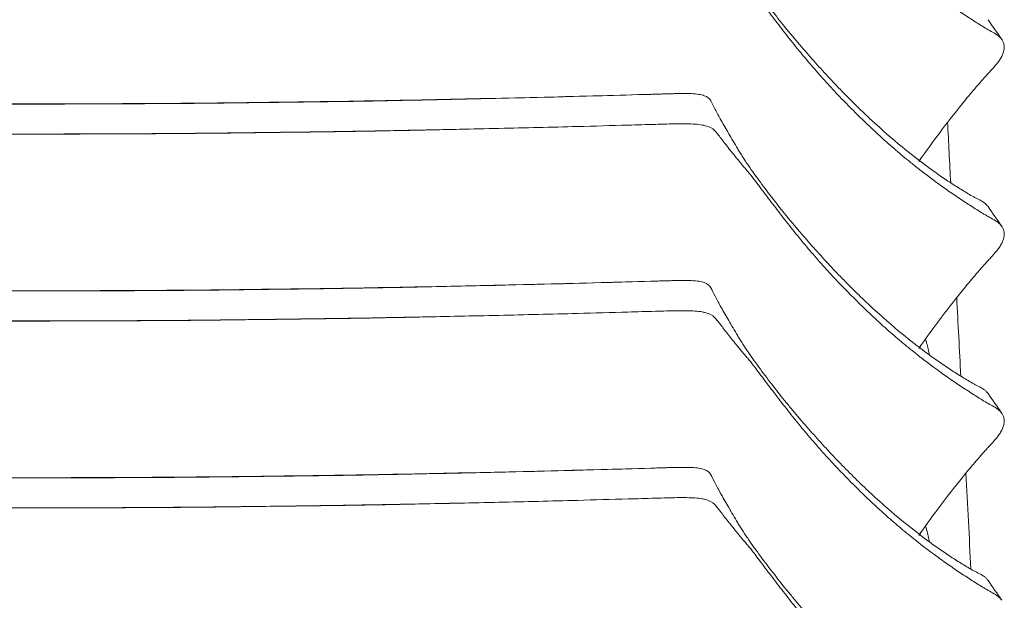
# Model space of a CAD drawing. Header units: centimetres. Extents: x -28 to 145, y -313 to 96.
# Tile 60 of 64: x 0 to 25, y 50 to 65. Entities that reach past the tile are written whole.
import ezdxf

# ---------------------------------------------------------------- set-up
doc = ezdxf.new("R2010")
doc.units = ezdxf.units.CM
doc.layers.add('Main lines', color=7, linetype='Continuous', lineweight=13, true_color=0x000000)
doc.layers.add('Predefinito', color=7, linetype='Continuous', true_color=0x000000)

# ---------------------------------------------------------------- blocks, each defined once
blk = doc.blocks.new('CB-298_Petal_Stacked_2D_Back')
at = {"layer": 'Main lines'}
for points, knots in [([(22.523, 95.408), (22.264, 95.621), (22.006, 95.848), (21.623, 96.203), (21.495, 96.324), (21.243, 96.571), (21.118, 96.696), (20.87, 96.951), (20.748, 97.08), (20.505, 97.341), (20.384, 97.474), (20.146, 97.74), (20.029, 97.875), (19.854, 98.08), (19.796, 98.148), (19.681, 98.287), (19.623, 98.357), (19.452, 98.567), (19.34, 98.708), (19.119, 98.992), (19.011, 99.135), (18.853, 99.349), (18.801, 99.42), (18.699, 99.563), (18.648, 99.635), (18.575, 99.742), (18.55, 99.778), (18.503, 99.85), (18.479, 99.886), (18.434, 99.957), (18.411, 99.993), (18.368, 100.063), (18.347, 100.098), (18.285, 100.201), (18.246, 100.267), (18.169, 100.395), (18.133, 100.458), (18.027, 100.638), (17.962, 100.752), (17.875, 100.909), (17.847, 100.96), (17.796, 101.054), (17.772, 101.099), (17.706, 101.224), (17.669, 101.297), (17.638, 101.358)], [-102.248931, -102.248931, -102.248931, -102.248931, -89.467814, -89.467814, -83.077256, -83.077256, -76.686698, -76.686698, -70.29614, -70.29614, -63.905582, -63.905582, -57.515024, -57.515024, -54.319744, -54.319744, -51.124465, -51.124465, -44.733907, -44.733907, -38.343349, -38.343349, -35.14807, -35.14807, -31.952791, -31.952791, -30.355151, -30.355151, -28.757512, -28.757512, -27.159872, -27.159872, -25.562233, -25.562233, -22.366954, -22.366954, -19.171675, -19.171675, -12.781116, -12.781116, -9.585837, -9.585837, -6.390558, -6.390558, 0, 0, 0, 0]), ([(22.775, 94.984), (22.652, 95.083), (22.529, 95.184), (22.285, 95.393), (22.163, 95.5), (21.92, 95.718), (21.799, 95.83), (21.559, 96.058), (21.44, 96.174), (21.204, 96.409), (21.087, 96.528), (20.855, 96.769), (20.741, 96.892), (20.514, 97.14), (20.403, 97.266), (20.182, 97.519), (20.073, 97.646), (19.912, 97.842), (19.858, 97.907), (19.752, 98.04), (19.699, 98.106), (19.542, 98.306), (19.438, 98.44), (19.233, 98.707), (19.131, 98.84), (18.98, 99.039), (18.93, 99.105), (18.856, 99.204), (18.832, 99.237), (18.783, 99.303), (18.758, 99.335), (18.683, 99.432), (18.633, 99.496), (18.556, 99.587), (18.53, 99.616), (18.479, 99.674), (18.455, 99.703), (18.384, 99.788), (18.339, 99.843), (18.252, 99.951), (18.211, 100.003), (18.131, 100.104), (18.092, 100.153), (18.019, 100.246), (17.984, 100.291), (17.884, 100.419), (17.827, 100.494), (17.777, 100.558)], [-96.043074, -96.043074, -96.043074, -96.043074, -90.040381, -90.040381, -84.037689, -84.037689, -78.034997, -78.034997, -72.032305, -72.032305, -66.029613, -66.029613, -60.026921, -60.026921, -54.024229, -54.024229, -48.021537, -48.021537, -45.020191, -45.020191, -42.018845, -42.018845, -36.016153, -36.016153, -30.01346, -30.01346, -27.012114, -27.012114, -25.511441, -25.511441, -24.010768, -24.010768, -21.009422, -21.009422, -19.508749, -19.508749, -18.008076, -18.008076, -15.00673, -15.00673, -12.005384, -12.005384, -9.004038, -9.004038, -6.002692, -6.002692, 0, 0, 0, 0]), ([(25.07, 98.15), (25.058, 98.167), (25.045, 98.183), (24.994, 98.236), (24.951, 98.268), (24.859, 98.327), (24.809, 98.353), (24.709, 98.408), (24.659, 98.436), (24.562, 98.495), (24.513, 98.526), (24.416, 98.588), (24.366, 98.62), (24.218, 98.715), (24.117, 98.78), (23.915, 98.914), (23.813, 98.983), (23.608, 99.126), (23.505, 99.2), (23.193, 99.428), (22.984, 99.588), (22.775, 99.756)], [-39.221961, -39.221961, -39.221961, -39.221961, -38.204893, -38.204893, -35.6579, -35.6579, -33.110907, -33.110907, -30.563914, -30.563914, -28.016921, -28.016921, -25.469928, -25.469928, -20.375943, -20.375943, -15.281957, -15.281957, -10.187971, -10.187971, 0, 0, 0, 0]), ([(22.948, 95.035), (23.138, 95.306), (23.332, 95.573), (23.728, 96.1), (23.93, 96.359), (24.191, 96.674), (24.244, 96.737), (24.35, 96.862), (24.402, 96.924), (24.508, 97.047), (24.56, 97.108), (24.641, 97.199), (24.669, 97.229), (24.724, 97.289), (24.752, 97.319), (24.835, 97.409), (24.889, 97.469), (24.962, 97.56), (24.985, 97.591), (25.017, 97.638), (25.027, 97.654), (25.046, 97.686), (25.056, 97.702), (25.081, 97.75), (25.094, 97.782), (25.115, 97.844), (25.122, 97.875), (25.13, 97.934), (25.131, 97.962), (25.126, 98.017), (25.12, 98.043), (25.103, 98.093), (25.092, 98.116), (25.076, 98.142), (25.073, 98.146), (25.07, 98.15)], [-81.503771, -81.503771, -81.503771, -81.503771, -71.3158, -71.3158, -61.127828, -61.127828, -58.580835, -58.580835, -56.033843, -56.033843, -53.48685, -53.48685, -52.213353, -52.213353, -50.939857, -50.939857, -48.392864, -48.392864, -47.119368, -47.119368, -46.482619, -46.482619, -45.845871, -45.845871, -44.572375, -44.572375, -43.298878, -43.298878, -42.025382, -42.025382, -40.751885, -40.751885, -39.478389, -39.478389, -39.221961, -39.221961, -39.221961, -39.221961]), ([(16.537, 96.764), (16.494, 96.763), (16.451, 96.762), (16.359, 96.759), (16.31, 96.757), (16.21, 96.754), (16.159, 96.753), (16.108, 96.751)], [-4.615863, -4.615863, -4.615863, -4.615863, -3.167245, -3.167245, -1.583623, -1.583623, 0, 0, 0, 0]), ([(17.638, 96.585), (17.608, 96.646), (17.554, 96.688), (17.453, 96.724), (17.432, 96.731), (17.384, 96.742), (17.359, 96.747), (17.277, 96.76), (17.217, 96.765), (17.085, 96.772), (17.012, 96.773), (16.894, 96.772), (16.853, 96.772), (16.77, 96.77), (16.727, 96.769), (16.636, 96.767), (16.587, 96.766), (16.537, 96.764)], [-25.337962, -25.337962, -25.337962, -25.337962, -19.003471, -19.003471, -17.419849, -17.419849, -15.836226, -15.836226, -12.668981, -12.668981, -9.501736, -9.501736, -7.918113, -7.918113, -6.33449, -6.33449, -4.615863, -4.615863, -4.615863, -4.615863]), ([(-16.107, 96.752), (-15.686, 96.74), (-15.264, 96.728), (-14.841, 96.716), (-13.831, 96.689), (-12.94, 96.667), (-11.925, 96.645), (-10.954, 96.623), (-9.949, 96.602), (-8.967, 96.585), (-7.962, 96.567), (-7, 96.556), (-5.987, 96.543), (-5.49, 96.537), (-4.991, 96.531), (-4.493, 96.526), (-3.994, 96.522), (-3.495, 96.518), (-2.996, 96.516), (-2.497, 96.513), (-1.998, 96.511), (-1.499, 96.51), (-0.999, 96.508), (-0.499, 96.507), (0, 96.507)], [6.805336, 6.805336, 6.805336, 6.805336, 8.106351, 8.106351, 8.106351, 11.089247, 11.089247, 11.089247, 14.086128, 14.086128, 14.086128, 17.092945, 17.092945, 17.092945, 18.591826, 18.591826, 18.591826, 20.091534, 20.091534, 20.091534, 21.591223, 21.591223, 21.591223, 23.090179, 23.090179, 23.090179, 23.090179]), ([(-16.107, 96.751), (-14.796, 96.713), (-13.476, 96.677), (-11.814, 96.64), (-11.481, 96.632), (-10.814, 96.618), (-10.48, 96.611), (-9.81, 96.597), (-9.475, 96.59), (-8.803, 96.577), (-8.467, 96.572), (-7.792, 96.562), (-7.455, 96.557), (-6.78, 96.549), (-6.442, 96.545), (-5.766, 96.536), (-5.428, 96.532), (-4.751, 96.524), (-4.413, 96.521), (-3.396, 96.513), (-2.718, 96.51), (-1.36, 96.505), (-0.68, 96.503), (0, 96.503)], [-163.088616, -163.088616, -163.088616, -163.088616, -122.316462, -122.316462, -112.123423, -112.123423, -101.930385, -101.930385, -91.737346, -91.737346, -81.544308, -81.544308, -71.351269, -71.351269, -61.158231, -61.158231, -50.965192, -50.965192, -40.772154, -40.772154, -20.386077, -20.386077, 0, 0, 0, 0]), ([(16.108, 96.752), (15.686, 96.74), (15.264, 96.728), (14.842, 96.716), (13.831, 96.689), (12.94, 96.667), (11.925, 96.645), (10.954, 96.623), (9.949, 96.602), (8.968, 96.585), (7.962, 96.567), (7, 96.556), (5.987, 96.543), (5.49, 96.537), (4.991, 96.531), (4.493, 96.526), (3.994, 96.522), (3.496, 96.518), (2.997, 96.516), (2.498, 96.513), (1.999, 96.511), (1.499, 96.51), (0.999, 96.508), (0.5, 96.507), (0, 96.507)], [6.805336, 6.805336, 6.805336, 6.805336, 8.106351, 8.106351, 8.106351, 11.089247, 11.089247, 11.089247, 14.086128, 14.086128, 14.086128, 17.092945, 17.092945, 17.092945, 18.591826, 18.591826, 18.591826, 20.091534, 20.091534, 20.091534, 21.591223, 21.591223, 21.591223, 23.090179, 23.090179, 23.090179, 23.090179]), ([(16.108, 96.751), (14.797, 96.713), (13.476, 96.677), (11.814, 96.64), (11.481, 96.632), (10.814, 96.618), (10.48, 96.611), (9.81, 96.597), (9.475, 96.59), (8.803, 96.577), (8.467, 96.572), (7.793, 96.562), (7.455, 96.557), (6.78, 96.549), (6.442, 96.545), (5.766, 96.536), (5.428, 96.532), (4.751, 96.524), (4.413, 96.521), (3.397, 96.513), (2.718, 96.51), (1.36, 96.505), (0.681, 96.503), (0, 96.503)], [-163.088616, -163.088616, -163.088616, -163.088616, -122.316462, -122.316462, -112.123423, -112.123423, -101.930385, -101.930385, -91.737346, -91.737346, -81.544308, -81.544308, -71.351269, -71.351269, -61.158231, -61.158231, -50.965192, -50.965192, -40.772154, -40.772154, -20.386077, -20.386077, 0, 0, 0, 0]), ([(22.523, 90.635), (22.264, 90.848), (22.006, 91.075), (21.623, 91.43), (21.495, 91.551), (21.243, 91.798), (21.118, 91.923), (20.87, 92.178), (20.748, 92.307), (20.505, 92.568), (20.384, 92.701), (20.146, 92.968), (20.029, 93.102), (19.854, 93.307), (19.796, 93.376), (19.681, 93.514), (19.623, 93.584), (19.452, 93.794), (19.34, 93.935), (19.119, 94.219), (19.011, 94.362), (18.853, 94.576), (18.801, 94.647), (18.699, 94.79), (18.648, 94.862), (18.575, 94.97), (18.55, 95.006), (18.503, 95.077), (18.479, 95.113), (18.434, 95.185), (18.411, 95.22), (18.368, 95.291), (18.347, 95.325), (18.285, 95.428), (18.246, 95.495), (18.169, 95.623), (18.133, 95.685), (18.027, 95.866), (17.962, 95.979), (17.875, 96.137), (17.847, 96.187), (17.796, 96.281), (17.772, 96.326), (17.706, 96.451), (17.669, 96.524), (17.638, 96.585)], [-102.248931, -102.248931, -102.248931, -102.248931, -89.467814, -89.467814, -83.077256, -83.077256, -76.686698, -76.686698, -70.29614, -70.29614, -63.905582, -63.905582, -57.515024, -57.515024, -54.319744, -54.319744, -51.124465, -51.124465, -44.733907, -44.733907, -38.343349, -38.343349, -35.14807, -35.14807, -31.952791, -31.952791, -30.355151, -30.355151, -28.757512, -28.757512, -27.159872, -27.159872, -25.562233, -25.562233, -22.366954, -22.366954, -19.171675, -19.171675, -12.781116, -12.781116, -9.585837, -9.585837, -6.390558, -6.390558, 0, 0, 0, 0]), ([(17.777, 95.785), (17.727, 95.85), (17.659, 95.896), (17.547, 95.937), (17.523, 95.944), (17.473, 95.958), (17.446, 95.963), (17.361, 95.978), (17.3, 95.985), (17.167, 95.995), (17.095, 95.998), (16.98, 96), (16.94, 96), (16.859, 96), (16.817, 95.999), (16.689, 95.997), (16.601, 95.995), (16.418, 95.991), (16.323, 95.988), (16.225, 95.985)], [0, 0, 0, 0, 6.050513, 6.050513, 7.563141, 7.563141, 9.075769, 9.075769, 12.101025, 12.101025, 15.126282, 15.126282, 16.63891, 16.63891, 18.151538, 18.151538, 21.176794, 21.176794, 24.20205, 24.20205, 24.20205, 24.20205]), ([(-15.528, 95.965), (-15.099, 95.953), (-14.668, 95.941), (-13.571, 95.913), (-12.903, 95.896), (-11.562, 95.866), (-10.889, 95.852), (-9.876, 95.83), (-9.537, 95.824), (-8.86, 95.811), (-8.522, 95.805), (-7.505, 95.79), (-6.826, 95.782), (-5.806, 95.769), (-5.465, 95.765), (-4.784, 95.757), (-4.444, 95.754), (-3.421, 95.746), (-2.738, 95.742), (-1.37, 95.738), (-0.686, 95.736), (0, 95.736)], [7.21369, 7.21369, 7.21369, 7.21369, 20.537652, 20.537652, 41.075305, 41.075305, 61.612957, 61.612957, 71.881783, 71.881783, 82.150609, 82.150609, 102.688262, 102.688262, 112.957088, 112.957088, 123.225914, 123.225914, 143.763566, 143.763566, 164.301218, 164.301218, 164.301218, 164.301218]), ([(-11.805, 95.872), (-11.358, 95.862), (-10.919, 95.853), (-10.465, 95.844), (-9.971, 95.834), (-9.475, 95.824), (-8.981, 95.815), (-8.343, 95.804), (-7.701, 95.795), (-7.049, 95.786), (-6.702, 95.782), (-6.346, 95.778), (-5.997, 95.773), (-5.54, 95.767), (-5.071, 95.762), (-4.591, 95.757), (-4.561, 95.757), (-4.53, 95.757), (-4.5, 95.756), (-4.496, 95.756), (-4.492, 95.756), (-4.487, 95.756), (-3.99, 95.752), (-3.495, 95.748), (-3, 95.746), (-2.497, 95.743), (-2.006, 95.741), (-1.501, 95.74), (-1.002, 95.738), (-0.499, 95.737), (0, 95.737)], [11.23766, 11.23766, 11.23766, 11.23766, 12.598825, 12.598825, 12.598825, 14.097191, 14.097191, 14.097191, 16.049662, 16.049662, 16.049662, 17.108439, 17.108439, 17.108439, 18.518022, 18.518022, 18.518022, 18.609364, 18.609364, 18.609364, 18.621711, 18.621711, 18.621711, 20.112491, 20.112491, 20.112491, 21.614134, 21.614134, 21.614134, 23.115313, 23.115313, 23.115313, 23.115313]), ([(15.528, 95.965), (15.099, 95.953), (14.668, 95.941), (13.571, 95.913), (12.903, 95.896), (11.562, 95.866), (10.889, 95.852), (9.876, 95.83), (9.538, 95.824), (8.861, 95.811), (8.522, 95.805), (7.505, 95.79), (6.826, 95.782), (5.806, 95.769), (5.466, 95.765), (4.785, 95.757), (4.444, 95.754), (3.421, 95.746), (2.738, 95.742), (1.371, 95.738), (0.686, 95.736), (0, 95.736)], [7.21369, 7.21369, 7.21369, 7.21369, 20.537652, 20.537652, 41.075305, 41.075305, 61.612957, 61.612957, 71.881783, 71.881783, 82.150609, 82.150609, 102.688262, 102.688262, 112.957088, 112.957088, 123.225914, 123.225914, 143.763566, 143.763566, 164.301218, 164.301218, 164.301218, 164.301218]), ([(11.805, 95.872), (11.359, 95.862), (10.919, 95.853), (10.466, 95.844), (9.971, 95.834), (9.475, 95.824), (8.981, 95.815), (8.343, 95.804), (7.701, 95.795), (7.049, 95.786), (6.702, 95.782), (6.347, 95.778), (5.997, 95.773), (5.54, 95.767), (5.071, 95.762), (4.591, 95.757), (4.561, 95.757), (4.53, 95.757), (4.5, 95.756), (4.496, 95.756), (4.492, 95.756), (4.488, 95.756), (3.99, 95.752), (3.495, 95.748), (3.001, 95.746), (2.497, 95.743), (2.006, 95.741), (1.501, 95.74), (1.002, 95.738), (0.5, 95.737), (0, 95.737)], [11.23766, 11.23766, 11.23766, 11.23766, 12.598825, 12.598825, 12.598825, 14.097191, 14.097191, 14.097191, 16.049662, 16.049662, 16.049662, 17.108439, 17.108439, 17.108439, 18.518022, 18.518022, 18.518022, 18.609364, 18.609364, 18.609364, 18.621711, 18.621711, 18.621711, 20.112491, 20.112491, 20.112491, 21.614134, 21.614134, 21.614134, 23.115313, 23.115313, 23.115313, 23.115313]), ([(22.775, 90.211), (22.652, 90.31), (22.529, 90.411), (22.285, 90.62), (22.163, 90.727), (21.92, 90.945), (21.799, 91.057), (21.559, 91.285), (21.44, 91.401), (21.204, 91.636), (21.087, 91.755), (20.855, 91.996), (20.741, 92.119), (20.514, 92.367), (20.403, 92.493), (20.182, 92.746), (20.073, 92.873), (19.912, 93.069), (19.858, 93.135), (19.752, 93.267), (19.699, 93.333), (19.542, 93.533), (19.438, 93.667), (19.233, 93.934), (19.131, 94.067), (18.98, 94.266), (18.93, 94.332), (18.856, 94.431), (18.832, 94.464), (18.783, 94.53), (18.758, 94.562), (18.683, 94.659), (18.633, 94.723), (18.556, 94.814), (18.53, 94.844), (18.479, 94.902), (18.455, 94.93), (18.384, 95.015), (18.339, 95.07), (18.252, 95.178), (18.211, 95.23), (18.131, 95.331), (18.092, 95.38), (18.019, 95.474), (17.984, 95.519), (17.884, 95.646), (17.827, 95.721), (17.777, 95.785)], [-96.043074, -96.043074, -96.043074, -96.043074, -90.040381, -90.040381, -84.037689, -84.037689, -78.034997, -78.034997, -72.032305, -72.032305, -66.029613, -66.029613, -60.026921, -60.026921, -54.024229, -54.024229, -48.021537, -48.021537, -45.020191, -45.020191, -42.018845, -42.018845, -36.016153, -36.016153, -30.01346, -30.01346, -27.012114, -27.012114, -25.511441, -25.511441, -24.010768, -24.010768, -21.009422, -21.009422, -19.508749, -19.508749, -18.008076, -18.008076, -15.00673, -15.00673, -12.005384, -12.005384, -9.004038, -9.004038, -6.002692, -6.002692, 0, 0, 0, 0]), ([(24.716, 93.885), (24.702, 93.905), (24.685, 93.924), (24.649, 93.959), (24.628, 93.975), (24.564, 94.021), (24.516, 94.047), (24.441, 94.086), (24.416, 94.098), (24.366, 94.124), (24.342, 94.137), (24.268, 94.178), (24.219, 94.207), (24.123, 94.266), (24.074, 94.296), (23.927, 94.387), (23.828, 94.449), (23.63, 94.579), (23.531, 94.647), (23.331, 94.787), (23.231, 94.859), (22.929, 95.083), (22.726, 95.242), (22.523, 95.408)], [42.921811, 42.921811, 42.921811, 42.921811, 44.150995, 44.150995, 45.412452, 45.412452, 47.935366, 47.935366, 49.196823, 49.196823, 50.45828, 50.45828, 52.981193, 52.981193, 55.504107, 55.504107, 60.549935, 60.549935, 65.595763, 65.595763, 70.641591, 70.641591, 80.733247, 80.733247, 80.733247, 80.733247]), ([(25.07, 93.377), (25.058, 93.394), (25.045, 93.41), (24.994, 93.463), (24.951, 93.495), (24.859, 93.554), (24.809, 93.581), (24.709, 93.635), (24.659, 93.664), (24.562, 93.723), (24.513, 93.753), (24.416, 93.815), (24.366, 93.847), (24.218, 93.942), (24.117, 94.007), (23.915, 94.141), (23.813, 94.21), (23.608, 94.354), (23.505, 94.427), (23.193, 94.655), (22.984, 94.815), (22.775, 94.984)], [-39.221961, -39.221961, -39.221961, -39.221961, -38.204893, -38.204893, -35.6579, -35.6579, -33.110907, -33.110907, -30.563914, -30.563914, -28.016921, -28.016921, -25.469928, -25.469928, -20.375943, -20.375943, -15.281957, -15.281957, -10.187971, -10.187971, 0, 0, 0, 0]), ([(22.948, 90.262), (23.138, 90.533), (23.332, 90.801), (23.728, 91.327), (23.93, 91.587), (24.191, 91.902), (24.244, 91.964), (24.35, 92.089), (24.402, 92.151), (24.508, 92.274), (24.56, 92.335), (24.641, 92.426), (24.669, 92.457), (24.724, 92.517), (24.752, 92.546), (24.835, 92.636), (24.889, 92.696), (24.962, 92.788), (24.985, 92.818), (25.017, 92.866), (25.027, 92.881), (25.046, 92.913), (25.056, 92.93), (25.081, 92.977), (25.094, 93.009), (25.115, 93.071), (25.122, 93.102), (25.13, 93.161), (25.131, 93.189), (25.126, 93.244), (25.12, 93.271), (25.103, 93.32), (25.092, 93.343), (25.076, 93.369), (25.073, 93.373), (25.07, 93.377)], [-81.503771, -81.503771, -81.503771, -81.503771, -71.3158, -71.3158, -61.127828, -61.127828, -58.580835, -58.580835, -56.033843, -56.033843, -53.48685, -53.48685, -52.213353, -52.213353, -50.939857, -50.939857, -48.392864, -48.392864, -47.119368, -47.119368, -46.482619, -46.482619, -45.845871, -45.845871, -44.572375, -44.572375, -43.298878, -43.298878, -42.025382, -42.025382, -40.751885, -40.751885, -39.478389, -39.478389, -39.221961, -39.221961, -39.221961, -39.221961]), ([(-16.107, 91.979), (-15.686, 91.967), (-15.264, 91.955), (-14.841, 91.944), (-13.831, 91.916), (-12.94, 91.894), (-11.925, 91.872), (-10.954, 91.85), (-9.949, 91.829), (-8.967, 91.812), (-7.962, 91.794), (-7, 91.783), (-5.987, 91.77), (-5.49, 91.764), (-4.991, 91.758), (-4.493, 91.753), (-3.994, 91.749), (-3.495, 91.745), (-2.996, 91.743), (-2.497, 91.74), (-1.998, 91.738), (-1.499, 91.737), (-0.999, 91.735), (-0.499, 91.735), (0, 91.735)], [6.805336, 6.805336, 6.805336, 6.805336, 8.106351, 8.106351, 8.106351, 11.089247, 11.089247, 11.089247, 14.086128, 14.086128, 14.086128, 17.092945, 17.092945, 17.092945, 18.591826, 18.591826, 18.591826, 20.091534, 20.091534, 20.091534, 21.591223, 21.591223, 21.591223, 23.090179, 23.090179, 23.090179, 23.090179]), ([(16.108, 91.979), (15.686, 91.967), (15.264, 91.955), (14.842, 91.944), (13.831, 91.916), (12.94, 91.894), (11.925, 91.872), (10.954, 91.85), (9.949, 91.829), (8.968, 91.812), (7.962, 91.794), (7, 91.783), (5.987, 91.77), (5.49, 91.764), (4.991, 91.758), (4.493, 91.753), (3.994, 91.749), (3.496, 91.745), (2.997, 91.743), (2.498, 91.74), (1.999, 91.738), (1.499, 91.737), (0.999, 91.735), (0.5, 91.735), (0, 91.735)], [6.805336, 6.805336, 6.805336, 6.805336, 8.106351, 8.106351, 8.106351, 11.089247, 11.089247, 11.089247, 14.086128, 14.086128, 14.086128, 17.092945, 17.092945, 17.092945, 18.591826, 18.591826, 18.591826, 20.091534, 20.091534, 20.091534, 21.591223, 21.591223, 21.591223, 23.090179, 23.090179, 23.090179, 23.090179]), ([(16.537, 91.992), (16.494, 91.99), (16.451, 91.989), (16.359, 91.986), (16.31, 91.985), (16.21, 91.982), (16.159, 91.98), (16.108, 91.979)], [-4.615863, -4.615863, -4.615863, -4.615863, -3.167245, -3.167245, -1.583623, -1.583623, 0, 0, 0, 0]), ([(17.638, 91.812), (17.608, 91.873), (17.554, 91.915), (17.453, 91.952), (17.432, 91.958), (17.384, 91.969), (17.359, 91.974), (17.277, 91.987), (17.217, 91.992), (17.085, 91.999), (17.012, 92), (16.894, 91.999), (16.853, 91.999), (16.77, 91.998), (16.727, 91.997), (16.636, 91.994), (16.587, 91.993), (16.537, 91.992)], [-25.337962, -25.337962, -25.337962, -25.337962, -19.003471, -19.003471, -17.419849, -17.419849, -15.836226, -15.836226, -12.668981, -12.668981, -9.501736, -9.501736, -7.918113, -7.918113, -6.33449, -6.33449, -4.615863, -4.615863, -4.615863, -4.615863]), ([(-16.107, 91.979), (-14.796, 91.94), (-13.476, 91.904), (-11.814, 91.867), (-11.481, 91.86), (-10.814, 91.845), (-10.48, 91.838), (-9.81, 91.824), (-9.475, 91.817), (-8.803, 91.805), (-8.467, 91.799), (-7.792, 91.789), (-7.455, 91.785), (-6.78, 91.776), (-6.442, 91.772), (-5.766, 91.763), (-5.428, 91.759), (-4.751, 91.751), (-4.413, 91.748), (-3.396, 91.74), (-2.718, 91.737), (-1.36, 91.732), (-0.68, 91.731), (0, 91.731)], [-163.088616, -163.088616, -163.088616, -163.088616, -122.316462, -122.316462, -112.123423, -112.123423, -101.930385, -101.930385, -91.737346, -91.737346, -81.544308, -81.544308, -71.351269, -71.351269, -61.158231, -61.158231, -50.965192, -50.965192, -40.772154, -40.772154, -20.386077, -20.386077, 0, 0, 0, 0]), ([(16.108, 91.979), (14.797, 91.94), (13.476, 91.904), (11.814, 91.867), (11.481, 91.86), (10.814, 91.845), (10.48, 91.838), (9.81, 91.824), (9.475, 91.817), (8.803, 91.805), (8.467, 91.799), (7.793, 91.789), (7.455, 91.785), (6.78, 91.776), (6.442, 91.772), (5.766, 91.763), (5.428, 91.759), (4.751, 91.751), (4.413, 91.748), (3.397, 91.74), (2.718, 91.737), (1.36, 91.732), (0.681, 91.731), (0, 91.731)], [-163.088616, -163.088616, -163.088616, -163.088616, -122.316462, -122.316462, -112.123423, -112.123423, -101.930385, -101.930385, -91.737346, -91.737346, -81.544308, -81.544308, -71.351269, -71.351269, -61.158231, -61.158231, -50.965192, -50.965192, -40.772154, -40.772154, -20.386077, -20.386077, 0, 0, 0, 0]), ([(22.523, 85.863), (22.264, 86.076), (22.006, 86.302), (21.623, 86.657), (21.495, 86.778), (21.243, 87.025), (21.118, 87.15), (20.87, 87.405), (20.748, 87.534), (20.505, 87.796), (20.384, 87.928), (20.146, 88.195), (20.029, 88.329), (19.854, 88.534), (19.796, 88.603), (19.681, 88.741), (19.623, 88.811), (19.452, 89.021), (19.34, 89.163), (19.119, 89.446), (19.011, 89.589), (18.853, 89.803), (18.801, 89.874), (18.699, 90.018), (18.648, 90.089), (18.575, 90.197), (18.55, 90.233), (18.503, 90.304), (18.479, 90.34), (18.434, 90.412), (18.411, 90.447), (18.368, 90.518), (18.347, 90.553), (18.285, 90.655), (18.246, 90.722), (18.169, 90.85), (18.133, 90.912), (18.027, 91.093), (17.962, 91.206), (17.875, 91.364), (17.847, 91.414), (17.796, 91.509), (17.772, 91.553), (17.706, 91.679), (17.669, 91.751), (17.638, 91.812)], [-102.248931, -102.248931, -102.248931, -102.248931, -89.467814, -89.467814, -83.077256, -83.077256, -76.686698, -76.686698, -70.29614, -70.29614, -63.905582, -63.905582, -57.515024, -57.515024, -54.319744, -54.319744, -51.124465, -51.124465, -44.733907, -44.733907, -38.343349, -38.343349, -35.14807, -35.14807, -31.952791, -31.952791, -30.355151, -30.355151, -28.757512, -28.757512, -27.159872, -27.159872, -25.562233, -25.562233, -22.366954, -22.366954, -19.171675, -19.171675, -12.781116, -12.781116, -9.585837, -9.585837, -6.390558, -6.390558, 0, 0, 0, 0]), ([(17.777, 91.012), (17.727, 91.077), (17.659, 91.123), (17.547, 91.164), (17.523, 91.172), (17.473, 91.185), (17.446, 91.191), (17.361, 91.206), (17.3, 91.213), (17.167, 91.222), (17.095, 91.225), (16.98, 91.227), (16.94, 91.227), (16.859, 91.227), (16.817, 91.226), (16.689, 91.225), (16.601, 91.223), (16.418, 91.218), (16.323, 91.215), (16.225, 91.212)], [0, 0, 0, 0, 6.050513, 6.050513, 7.563141, 7.563141, 9.075769, 9.075769, 12.101025, 12.101025, 15.126282, 15.126282, 16.63891, 16.63891, 18.151538, 18.151538, 21.176794, 21.176794, 24.20205, 24.20205, 24.20205, 24.20205]), ([(-15.528, 91.193), (-15.099, 91.18), (-14.668, 91.169), (-13.571, 91.14), (-12.903, 91.123), (-11.562, 91.093), (-10.889, 91.079), (-9.876, 91.058), (-9.537, 91.051), (-8.86, 91.038), (-8.522, 91.033), (-7.505, 91.017), (-6.826, 91.009), (-5.806, 90.997), (-5.465, 90.992), (-4.784, 90.984), (-4.444, 90.981), (-3.421, 90.973), (-2.738, 90.97), (-1.37, 90.965), (-0.686, 90.963), (0, 90.963)], [7.21369, 7.21369, 7.21369, 7.21369, 20.537652, 20.537652, 41.075305, 41.075305, 61.612957, 61.612957, 71.881783, 71.881783, 82.150609, 82.150609, 102.688262, 102.688262, 112.957088, 112.957088, 123.225914, 123.225914, 143.763566, 143.763566, 164.301218, 164.301218, 164.301218, 164.301218]), ([(-11.805, 91.099), (-11.358, 91.089), (-10.919, 91.08), (-10.465, 91.071), (-9.971, 91.061), (-9.475, 91.051), (-8.981, 91.042), (-8.343, 91.031), (-7.701, 91.022), (-7.049, 91.014), (-6.702, 91.009), (-6.346, 91.005), (-5.997, 91), (-5.54, 90.995), (-5.071, 90.989), (-4.591, 90.984), (-4.561, 90.984), (-4.53, 90.984), (-4.5, 90.983), (-4.496, 90.983), (-4.492, 90.983), (-4.487, 90.983), (-3.99, 90.979), (-3.495, 90.975), (-3, 90.973), (-2.497, 90.97), (-2.006, 90.968), (-1.501, 90.967), (-1.002, 90.965), (-0.499, 90.965), (0, 90.965)], [11.23766, 11.23766, 11.23766, 11.23766, 12.598825, 12.598825, 12.598825, 14.097191, 14.097191, 14.097191, 16.049662, 16.049662, 16.049662, 17.108439, 17.108439, 17.108439, 18.518022, 18.518022, 18.518022, 18.609364, 18.609364, 18.609364, 18.621711, 18.621711, 18.621711, 20.112491, 20.112491, 20.112491, 21.614134, 21.614134, 21.614134, 23.115313, 23.115313, 23.115313, 23.115313]), ([(15.528, 91.193), (15.099, 91.18), (14.668, 91.169), (13.571, 91.14), (12.903, 91.123), (11.562, 91.093), (10.889, 91.079), (9.876, 91.058), (9.538, 91.051), (8.861, 91.038), (8.522, 91.033), (7.505, 91.017), (6.826, 91.009), (5.806, 90.997), (5.466, 90.992), (4.785, 90.984), (4.444, 90.981), (3.421, 90.973), (2.738, 90.97), (1.371, 90.965), (0.686, 90.963), (0, 90.963)], [7.21369, 7.21369, 7.21369, 7.21369, 20.537652, 20.537652, 41.075305, 41.075305, 61.612957, 61.612957, 71.881783, 71.881783, 82.150609, 82.150609, 102.688262, 102.688262, 112.957088, 112.957088, 123.225914, 123.225914, 143.763566, 143.763566, 164.301218, 164.301218, 164.301218, 164.301218]), ([(11.805, 91.099), (11.359, 91.089), (10.919, 91.08), (10.466, 91.071), (9.971, 91.061), (9.475, 91.051), (8.981, 91.042), (8.343, 91.031), (7.701, 91.022), (7.049, 91.014), (6.702, 91.009), (6.347, 91.005), (5.997, 91), (5.54, 90.995), (5.071, 90.989), (4.591, 90.984), (4.561, 90.984), (4.53, 90.984), (4.5, 90.983), (4.496, 90.983), (4.492, 90.983), (4.488, 90.983), (3.99, 90.979), (3.495, 90.975), (3.001, 90.973), (2.497, 90.97), (2.006, 90.968), (1.501, 90.967), (1.002, 90.965), (0.5, 90.965), (0, 90.965)], [11.23766, 11.23766, 11.23766, 11.23766, 12.598825, 12.598825, 12.598825, 14.097191, 14.097191, 14.097191, 16.049662, 16.049662, 16.049662, 17.108439, 17.108439, 17.108439, 18.518022, 18.518022, 18.518022, 18.609364, 18.609364, 18.609364, 18.621711, 18.621711, 18.621711, 20.112491, 20.112491, 20.112491, 21.614134, 21.614134, 21.614134, 23.115313, 23.115313, 23.115313, 23.115313]), ([(22.775, 85.438), (22.652, 85.537), (22.529, 85.639), (22.285, 85.847), (22.163, 85.954), (21.92, 86.173), (21.799, 86.284), (21.559, 86.512), (21.44, 86.628), (21.204, 86.863), (21.087, 86.982), (20.855, 87.224), (20.741, 87.346), (20.514, 87.594), (20.403, 87.72), (20.182, 87.973), (20.073, 88.101), (19.912, 88.296), (19.858, 88.362), (19.752, 88.494), (19.699, 88.56), (19.542, 88.76), (19.438, 88.894), (19.233, 89.161), (19.131, 89.294), (18.98, 89.493), (18.93, 89.559), (18.856, 89.658), (18.832, 89.692), (18.783, 89.757), (18.758, 89.79), (18.683, 89.886), (18.633, 89.95), (18.556, 90.041), (18.53, 90.071), (18.479, 90.129), (18.455, 90.157), (18.384, 90.242), (18.339, 90.298), (18.252, 90.405), (18.211, 90.457), (18.131, 90.558), (18.092, 90.607), (18.019, 90.701), (17.984, 90.746), (17.884, 90.873), (17.827, 90.948), (17.777, 91.012)], [-96.043074, -96.043074, -96.043074, -96.043074, -90.040381, -90.040381, -84.037689, -84.037689, -78.034997, -78.034997, -72.032305, -72.032305, -66.029613, -66.029613, -60.026921, -60.026921, -54.024229, -54.024229, -48.021537, -48.021537, -45.020191, -45.020191, -42.018845, -42.018845, -36.016153, -36.016153, -30.01346, -30.01346, -27.012114, -27.012114, -25.511441, -25.511441, -24.010768, -24.010768, -21.009422, -21.009422, -19.508749, -19.508749, -18.008076, -18.008076, -15.00673, -15.00673, -12.005384, -12.005384, -9.004038, -9.004038, -6.002692, -6.002692, 0, 0, 0, 0]), ([(24.716, 89.112), (24.702, 89.132), (24.685, 89.151), (24.649, 89.186), (24.628, 89.202), (24.564, 89.248), (24.516, 89.274), (24.441, 89.313), (24.416, 89.325), (24.366, 89.351), (24.342, 89.365), (24.268, 89.405), (24.219, 89.434), (24.123, 89.493), (24.074, 89.523), (23.927, 89.614), (23.828, 89.676), (23.63, 89.806), (23.531, 89.874), (23.331, 90.014), (23.231, 90.087), (22.929, 90.311), (22.726, 90.469), (22.523, 90.635)], [42.921811, 42.921811, 42.921811, 42.921811, 44.150995, 44.150995, 45.412452, 45.412452, 47.935366, 47.935366, 49.196823, 49.196823, 50.45828, 50.45828, 52.981193, 52.981193, 55.504107, 55.504107, 60.549935, 60.549935, 65.595763, 65.595763, 70.641591, 70.641591, 80.733247, 80.733247, 80.733247, 80.733247]), ([(23.222, 90.094), (23.203, 90.198), (23.179, 90.301), (23.149, 90.402), (23.139, 90.435), (23.128, 90.468), (23.117, 90.501)], [0.3714227, 0.3714227, 0.3714227, 0.3714227, 0.7015052, 0.7015052, 0.7015052, 0.8098013, 0.8098013, 0.8098013, 0.8098013]), ([(25.07, 88.605), (25.058, 88.621), (25.045, 88.638), (24.994, 88.69), (24.951, 88.723), (24.859, 88.781), (24.809, 88.808), (24.709, 88.862), (24.659, 88.891), (24.562, 88.95), (24.513, 88.98), (24.416, 89.043), (24.366, 89.074), (24.218, 89.169), (24.117, 89.234), (23.915, 89.368), (23.813, 89.438), (23.608, 89.581), (23.505, 89.655), (23.193, 89.882), (22.984, 90.042), (22.775, 90.211)], [-39.221961, -39.221961, -39.221961, -39.221961, -38.204893, -38.204893, -35.6579, -35.6579, -33.110907, -33.110907, -30.563914, -30.563914, -28.016921, -28.016921, -25.469928, -25.469928, -20.375943, -20.375943, -15.281957, -15.281957, -10.187971, -10.187971, 0, 0, 0, 0]), ([(22.948, 85.489), (23.138, 85.761), (23.332, 86.028), (23.728, 86.554), (23.93, 86.814), (24.191, 87.129), (24.244, 87.191), (24.35, 87.316), (24.402, 87.378), (24.508, 87.501), (24.56, 87.563), (24.641, 87.654), (24.669, 87.684), (24.724, 87.744), (24.752, 87.774), (24.835, 87.863), (24.889, 87.923), (24.962, 88.015), (24.985, 88.046), (25.017, 88.093), (25.027, 88.109), (25.046, 88.141), (25.056, 88.157), (25.081, 88.205), (25.094, 88.236), (25.115, 88.298), (25.122, 88.329), (25.13, 88.388), (25.131, 88.417), (25.126, 88.471), (25.12, 88.498), (25.103, 88.547), (25.092, 88.57), (25.076, 88.596), (25.073, 88.6), (25.07, 88.605)], [-81.503771, -81.503771, -81.503771, -81.503771, -71.3158, -71.3158, -61.127828, -61.127828, -58.580835, -58.580835, -56.033843, -56.033843, -53.48685, -53.48685, -52.213353, -52.213353, -50.939857, -50.939857, -48.392864, -48.392864, -47.119368, -47.119368, -46.482619, -46.482619, -45.845871, -45.845871, -44.572375, -44.572375, -43.298878, -43.298878, -42.025382, -42.025382, -40.751885, -40.751885, -39.478389, -39.478389, -39.221961, -39.221961, -39.221961, -39.221961]), ([(-16.107, 87.206), (-15.686, 87.194), (-15.264, 87.182), (-14.841, 87.171), (-13.831, 87.143), (-12.94, 87.121), (-11.925, 87.099), (-10.954, 87.078), (-9.949, 87.057), (-8.967, 87.039), (-7.962, 87.022), (-7, 87.01), (-5.987, 86.997), (-5.49, 86.991), (-4.991, 86.985), (-4.493, 86.981), (-3.994, 86.976), (-3.495, 86.973), (-2.996, 86.97), (-2.497, 86.967), (-1.998, 86.966), (-1.499, 86.964), (-0.999, 86.963), (-0.499, 86.962), (0, 86.962)], [6.805336, 6.805336, 6.805336, 6.805336, 8.106351, 8.106351, 8.106351, 11.089247, 11.089247, 11.089247, 14.086128, 14.086128, 14.086128, 17.092945, 17.092945, 17.092945, 18.591826, 18.591826, 18.591826, 20.091534, 20.091534, 20.091534, 21.591223, 21.591223, 21.591223, 23.090179, 23.090179, 23.090179, 23.090179]), ([(-16.107, 87.206), (-14.796, 87.167), (-13.476, 87.131), (-11.814, 87.094), (-11.481, 87.087), (-10.814, 87.072), (-10.48, 87.065), (-9.81, 87.051), (-9.475, 87.044), (-8.803, 87.032), (-8.467, 87.026), (-7.792, 87.016), (-7.455, 87.012), (-6.78, 87.003), (-6.442, 86.999), (-5.766, 86.99), (-5.428, 86.986), (-4.751, 86.978), (-4.413, 86.975), (-3.396, 86.967), (-2.718, 86.964), (-1.36, 86.959), (-0.68, 86.958), (0, 86.958)], [-163.088616, -163.088616, -163.088616, -163.088616, -122.316462, -122.316462, -112.123423, -112.123423, -101.930385, -101.930385, -91.737346, -91.737346, -81.544308, -81.544308, -71.351269, -71.351269, -61.158231, -61.158231, -50.965192, -50.965192, -40.772154, -40.772154, -20.386077, -20.386077, 0, 0, 0, 0]), ([(16.108, 87.206), (15.686, 87.194), (15.264, 87.182), (14.842, 87.171), (13.831, 87.143), (12.94, 87.121), (11.925, 87.099), (10.954, 87.078), (9.949, 87.057), (8.968, 87.039), (7.962, 87.022), (7, 87.01), (5.987, 86.997), (5.49, 86.991), (4.991, 86.985), (4.493, 86.981), (3.994, 86.976), (3.496, 86.973), (2.997, 86.97), (2.498, 86.967), (1.999, 86.966), (1.499, 86.964), (0.999, 86.963), (0.5, 86.962), (0, 86.962)], [6.805336, 6.805336, 6.805336, 6.805336, 8.106351, 8.106351, 8.106351, 11.089247, 11.089247, 11.089247, 14.086128, 14.086128, 14.086128, 17.092945, 17.092945, 17.092945, 18.591826, 18.591826, 18.591826, 20.091534, 20.091534, 20.091534, 21.591223, 21.591223, 21.591223, 23.090179, 23.090179, 23.090179, 23.090179]), ([(16.108, 87.206), (14.797, 87.167), (13.476, 87.131), (11.814, 87.094), (11.481, 87.087), (10.814, 87.072), (10.48, 87.065), (9.81, 87.051), (9.475, 87.044), (8.803, 87.032), (8.467, 87.026), (7.793, 87.016), (7.455, 87.012), (6.78, 87.003), (6.442, 86.999), (5.766, 86.99), (5.428, 86.986), (4.751, 86.978), (4.413, 86.975), (3.397, 86.967), (2.718, 86.964), (1.36, 86.959), (0.681, 86.958), (0, 86.958)], [-163.088616, -163.088616, -163.088616, -163.088616, -122.316462, -122.316462, -112.123423, -112.123423, -101.930385, -101.930385, -91.737346, -91.737346, -81.544308, -81.544308, -71.351269, -71.351269, -61.158231, -61.158231, -50.965192, -50.965192, -40.772154, -40.772154, -20.386077, -20.386077, 0, 0, 0, 0]), ([(16.537, 87.219), (16.494, 87.218), (16.451, 87.216), (16.359, 87.213), (16.31, 87.212), (16.21, 87.209), (16.159, 87.207), (16.108, 87.206)], [-4.615863, -4.615863, -4.615863, -4.615863, -3.167245, -3.167245, -1.583623, -1.583623, 0, 0, 0, 0]), ([(17.638, 87.039), (17.608, 87.1), (17.554, 87.142), (17.453, 87.179), (17.432, 87.185), (17.384, 87.197), (17.359, 87.201), (17.277, 87.214), (17.217, 87.219), (17.085, 87.226), (17.012, 87.227), (16.894, 87.227), (16.853, 87.226), (16.77, 87.225), (16.727, 87.224), (16.636, 87.222), (16.587, 87.22), (16.537, 87.219)], [-25.337962, -25.337962, -25.337962, -25.337962, -19.003471, -19.003471, -17.419849, -17.419849, -15.836226, -15.836226, -12.668981, -12.668981, -9.501736, -9.501736, -7.918113, -7.918113, -6.33449, -6.33449, -4.615863, -4.615863, -4.615863, -4.615863]), ([(22.523, 81.09), (22.264, 81.303), (22.006, 81.529), (21.623, 81.884), (21.495, 82.006), (21.243, 82.252), (21.118, 82.378), (20.87, 82.632), (20.748, 82.761), (20.505, 83.023), (20.384, 83.155), (20.146, 83.422), (20.029, 83.557), (19.854, 83.761), (19.796, 83.83), (19.681, 83.968), (19.623, 84.038), (19.452, 84.248), (19.34, 84.39), (19.119, 84.674), (19.011, 84.816), (18.853, 85.03), (18.801, 85.102), (18.699, 85.245), (18.648, 85.316), (18.575, 85.424), (18.55, 85.46), (18.503, 85.532), (18.479, 85.568), (18.434, 85.639), (18.411, 85.675), (18.368, 85.745), (18.347, 85.78), (18.285, 85.883), (18.246, 85.949), (18.169, 86.077), (18.133, 86.139), (18.027, 86.32), (17.962, 86.434), (17.875, 86.591), (17.847, 86.641), (17.796, 86.736), (17.772, 86.78), (17.706, 86.906), (17.669, 86.978), (17.638, 87.039)], [-102.248931, -102.248931, -102.248931, -102.248931, -89.467814, -89.467814, -83.077256, -83.077256, -76.686698, -76.686698, -70.29614, -70.29614, -63.905582, -63.905582, -57.515024, -57.515024, -54.319744, -54.319744, -51.124465, -51.124465, -44.733907, -44.733907, -38.343349, -38.343349, -35.14807, -35.14807, -31.952791, -31.952791, -30.355151, -30.355151, -28.757512, -28.757512, -27.159872, -27.159872, -25.562233, -25.562233, -22.366954, -22.366954, -19.171675, -19.171675, -12.781116, -12.781116, -9.585837, -9.585837, -6.390558, -6.390558, 0, 0, 0, 0]), ([(17.777, 86.239), (17.727, 86.304), (17.659, 86.351), (17.547, 86.392), (17.523, 86.399), (17.473, 86.412), (17.446, 86.418), (17.361, 86.433), (17.3, 86.44), (17.167, 86.45), (17.095, 86.452), (16.98, 86.454), (16.94, 86.454), (16.859, 86.454), (16.817, 86.454), (16.689, 86.452), (16.601, 86.45), (16.418, 86.445), (16.323, 86.442), (16.225, 86.44)], [0, 0, 0, 0, 6.050513, 6.050513, 7.563141, 7.563141, 9.075769, 9.075769, 12.101025, 12.101025, 15.126282, 15.126282, 16.63891, 16.63891, 18.151538, 18.151538, 21.176794, 21.176794, 24.20205, 24.20205, 24.20205, 24.20205]), ([(-15.528, 86.42), (-15.099, 86.408), (-14.668, 86.396), (-13.571, 86.367), (-12.903, 86.35), (-11.562, 86.32), (-10.889, 86.306), (-9.876, 86.285), (-9.537, 86.278), (-8.86, 86.265), (-8.522, 86.26), (-7.505, 86.245), (-6.826, 86.237), (-5.806, 86.224), (-5.465, 86.219), (-4.784, 86.211), (-4.444, 86.208), (-3.421, 86.2), (-2.738, 86.197), (-1.37, 86.192), (-0.686, 86.19), (0, 86.19)], [7.21369, 7.21369, 7.21369, 7.21369, 20.537652, 20.537652, 41.075305, 41.075305, 61.612957, 61.612957, 71.881783, 71.881783, 82.150609, 82.150609, 102.688262, 102.688262, 112.957088, 112.957088, 123.225914, 123.225914, 143.763566, 143.763566, 164.301218, 164.301218, 164.301218, 164.301218]), ([(-11.805, 86.326), (-11.358, 86.316), (-10.919, 86.307), (-10.465, 86.298), (-9.971, 86.288), (-9.475, 86.278), (-8.981, 86.27), (-8.343, 86.258), (-7.701, 86.249), (-7.049, 86.241), (-6.702, 86.236), (-6.346, 86.232), (-5.997, 86.228), (-5.54, 86.222), (-5.071, 86.216), (-4.591, 86.212), (-4.561, 86.211), (-4.53, 86.211), (-4.5, 86.211), (-4.496, 86.211), (-4.492, 86.211), (-4.487, 86.211), (-3.99, 86.206), (-3.495, 86.203), (-3, 86.2), (-2.497, 86.197), (-2.006, 86.196), (-1.501, 86.194), (-1.002, 86.193), (-0.499, 86.192), (0, 86.192)], [11.23766, 11.23766, 11.23766, 11.23766, 12.598825, 12.598825, 12.598825, 14.097191, 14.097191, 14.097191, 16.049662, 16.049662, 16.049662, 17.108439, 17.108439, 17.108439, 18.518022, 18.518022, 18.518022, 18.609364, 18.609364, 18.609364, 18.621711, 18.621711, 18.621711, 20.112491, 20.112491, 20.112491, 21.614134, 21.614134, 21.614134, 23.115313, 23.115313, 23.115313, 23.115313]), ([(15.528, 86.42), (15.099, 86.408), (14.668, 86.396), (13.571, 86.367), (12.903, 86.35), (11.562, 86.32), (10.889, 86.306), (9.876, 86.285), (9.538, 86.278), (8.861, 86.265), (8.522, 86.26), (7.505, 86.245), (6.826, 86.237), (5.806, 86.224), (5.466, 86.219), (4.785, 86.211), (4.444, 86.208), (3.421, 86.2), (2.738, 86.197), (1.371, 86.192), (0.686, 86.19), (0, 86.19)], [7.21369, 7.21369, 7.21369, 7.21369, 20.537652, 20.537652, 41.075305, 41.075305, 61.612957, 61.612957, 71.881783, 71.881783, 82.150609, 82.150609, 102.688262, 102.688262, 112.957088, 112.957088, 123.225914, 123.225914, 143.763566, 143.763566, 164.301218, 164.301218, 164.301218, 164.301218]), ([(11.805, 86.326), (11.359, 86.316), (10.919, 86.307), (10.466, 86.298), (9.971, 86.288), (9.475, 86.278), (8.981, 86.27), (8.343, 86.258), (7.701, 86.249), (7.049, 86.241), (6.702, 86.236), (6.347, 86.232), (5.997, 86.228), (5.54, 86.222), (5.071, 86.216), (4.591, 86.212), (4.561, 86.211), (4.53, 86.211), (4.5, 86.211), (4.496, 86.211), (4.492, 86.211), (4.488, 86.211), (3.99, 86.206), (3.495, 86.203), (3.001, 86.2), (2.497, 86.197), (2.006, 86.196), (1.501, 86.194), (1.002, 86.193), (0.5, 86.192), (0, 86.192)], [11.23766, 11.23766, 11.23766, 11.23766, 12.598825, 12.598825, 12.598825, 14.097191, 14.097191, 14.097191, 16.049662, 16.049662, 16.049662, 17.108439, 17.108439, 17.108439, 18.518022, 18.518022, 18.518022, 18.609364, 18.609364, 18.609364, 18.621711, 18.621711, 18.621711, 20.112491, 20.112491, 20.112491, 21.614134, 21.614134, 21.614134, 23.115313, 23.115313, 23.115313, 23.115313]), ([(22.775, 80.665), (22.652, 80.764), (22.529, 80.866), (22.285, 81.074), (22.163, 81.181), (21.92, 81.4), (21.799, 81.512), (21.559, 81.739), (21.44, 81.855), (21.204, 82.09), (21.087, 82.209), (20.855, 82.451), (20.741, 82.573), (20.514, 82.822), (20.403, 82.947), (20.182, 83.2), (20.073, 83.328), (19.912, 83.523), (19.858, 83.589), (19.752, 83.721), (19.699, 83.787), (19.542, 83.987), (19.438, 84.121), (19.233, 84.388), (19.131, 84.521), (18.98, 84.72), (18.93, 84.786), (18.856, 84.886), (18.832, 84.919), (18.783, 84.984), (18.758, 85.017), (18.683, 85.114), (18.633, 85.177), (18.556, 85.268), (18.53, 85.298), (18.479, 85.356), (18.455, 85.385), (18.384, 85.47), (18.339, 85.525), (18.252, 85.632), (18.211, 85.684), (18.131, 85.786), (18.092, 85.834), (18.019, 85.928), (17.984, 85.973), (17.884, 86.1), (17.827, 86.175), (17.777, 86.239)], [-96.043074, -96.043074, -96.043074, -96.043074, -90.040381, -90.040381, -84.037689, -84.037689, -78.034997, -78.034997, -72.032305, -72.032305, -66.029613, -66.029613, -60.026921, -60.026921, -54.024229, -54.024229, -48.021537, -48.021537, -45.020191, -45.020191, -42.018845, -42.018845, -36.016153, -36.016153, -30.01346, -30.01346, -27.012114, -27.012114, -25.511441, -25.511441, -24.010768, -24.010768, -21.009422, -21.009422, -19.508749, -19.508749, -18.008076, -18.008076, -15.00673, -15.00673, -12.005384, -12.005384, -9.004038, -9.004038, -6.002692, -6.002692, 0, 0, 0, 0]), ([(24.716, 84.339), (24.702, 84.359), (24.685, 84.378), (24.649, 84.413), (24.628, 84.43), (24.564, 84.475), (24.516, 84.502), (24.441, 84.54), (24.416, 84.553), (24.366, 84.579), (24.342, 84.592), (24.268, 84.633), (24.219, 84.661), (24.123, 84.72), (24.074, 84.75), (23.927, 84.841), (23.828, 84.903), (23.63, 85.033), (23.531, 85.101), (23.331, 85.241), (23.231, 85.314), (22.929, 85.538), (22.726, 85.696), (22.523, 85.863)], [42.921811, 42.921811, 42.921811, 42.921811, 44.150995, 44.150995, 45.412452, 45.412452, 47.935366, 47.935366, 49.196823, 49.196823, 50.45828, 50.45828, 52.981193, 52.981193, 55.504107, 55.504107, 60.549935, 60.549935, 65.595763, 65.595763, 70.641591, 70.641591, 80.733247, 80.733247, 80.733247, 80.733247]), ([(23.222, 85.321), (23.203, 85.425), (23.179, 85.528), (23.149, 85.629), (23.139, 85.662), (23.128, 85.695), (23.117, 85.728)], [0.3714227, 0.3714227, 0.3714227, 0.3714227, 0.7015052, 0.7015052, 0.7015052, 0.8095297, 0.8095297, 0.8095297, 0.8095297]), ([(25.07, 83.832), (25.058, 83.849), (25.045, 83.865), (24.994, 83.918), (24.951, 83.95), (24.859, 84.008), (24.809, 84.035), (24.709, 84.09), (24.659, 84.118), (24.562, 84.177), (24.513, 84.208), (24.416, 84.27), (24.366, 84.301), (24.218, 84.396), (24.117, 84.461), (23.915, 84.595), (23.813, 84.665), (23.608, 84.808), (23.505, 84.882), (23.193, 85.109), (22.984, 85.269), (22.775, 85.438)], [-39.221961, -39.221961, -39.221961, -39.221961, -38.204893, -38.204893, -35.6579, -35.6579, -33.110907, -33.110907, -30.563914, -30.563914, -28.016921, -28.016921, -25.469928, -25.469928, -20.375943, -20.375943, -15.281957, -15.281957, -10.187971, -10.187971, 0, 0, 0, 0])]:
    blk.add_open_spline(points, degree=3, knots=knots, dxfattribs=at)
for points in [[(25.07, 98.15), (24.952, 98.319), (24.834, 98.488), (24.716, 98.657)], [(23.763, 94.492), (23.736, 95.007), (23.709, 95.522), (23.682, 96.037)], [(16.225, 95.985), (15.993, 95.979), (15.761, 95.972), (15.528, 95.965)], [(25.07, 93.377), (24.952, 93.546), (24.834, 93.716), (24.716, 93.885)], [(24.021, 89.556), (23.986, 90.225), (23.951, 90.895), (23.916, 91.564)], [(16.225, 91.212), (15.993, 91.206), (15.761, 91.199), (15.528, 91.193)], [(25.07, 88.605), (24.952, 88.774), (24.834, 88.943), (24.716, 89.112)], [(24.278, 84.627), (24.236, 85.445), (24.193, 86.262), (24.15, 87.08)], [(16.225, 86.44), (15.993, 86.433), (15.761, 86.426), (15.528, 86.42)], [(25.07, 83.832), (24.952, 84.001), (24.834, 84.17), (24.716, 84.339)]]:
    blk.add_open_spline(points, degree=3, dxfattribs=at)

msp = doc.modelspace()

# ---------------------------------------------------------------- block references
at = {"layer": 'Predefinito'}
msp.add_blockref('CB-298_Petal_Stacked_2D_Back', (0, -34.038), dxfattribs=at)

doc.saveas('drawing.dxf')
